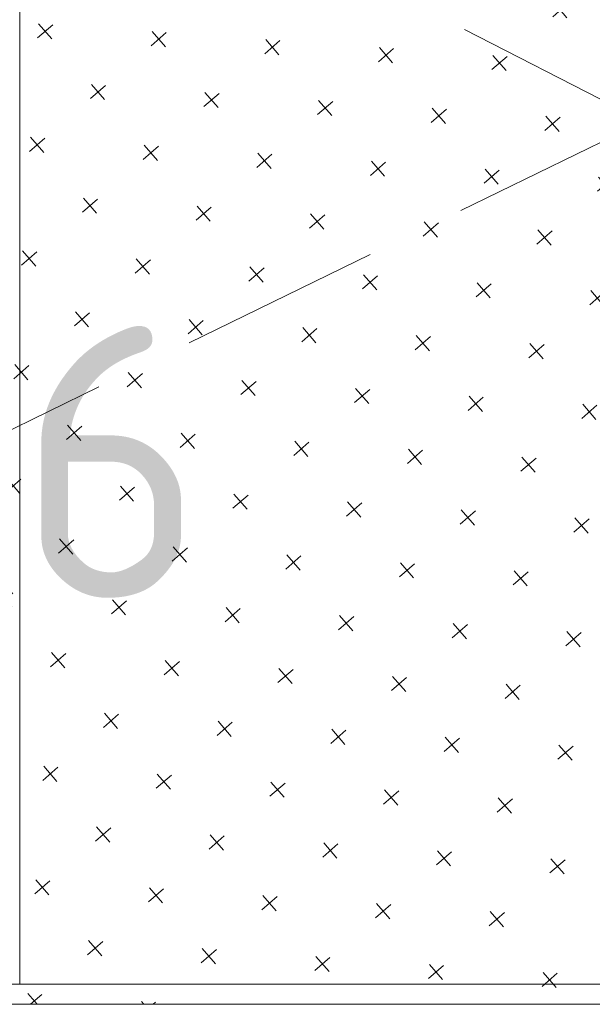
# Model space of a CAD drawing. Header units: millimetres. Extents: x 130528 to 177851, y 51760 to 113805.
# Tile 6 of 88: x 137370 to 137654, y 56030 to 56519. Entities that reach past the tile are written whole.
import ezdxf

# ---------------------------------------------------------------- set-up
doc = ezdxf.new("R2010")
doc.units = ezdxf.units.MM
doc.linetypes.add('Hidden 100.00_ 50.00', pattern=[150, 100, -50])
for name, color, linetype, lineweight, true_color in [('_SA-LAGI', 7, 'Continuous', 9, 0x5b5b5b), ('_SA-LAGI_hatch', 7, 'Continuous', 5, 0x787878), ('_SA-PORAND', 7, 'Continuous', 9, 0x5b5b5b), ('_SA-PORAND_hatch', 254, 'Continuous', 9, 0xbebebe), ('_SA-SANTEHN_trapp', 7, 'Continuous', 0, 0x4c6099), ('_SA-SEIN_hatch', 7, 'Continuous', 0, 0x797979), ('_SA-SEIN_tekst', 250, 'Continuous', 0, 0x333333)]:
    doc.layers.add(name, color=color, linetype=linetype, lineweight=lineweight, true_color=true_color)
doc.styles.add('DIN Pro Medium-Medium', font='txt')

msp = doc.modelspace()

# ---------------------------------------------------------------- hatches: boundary and pattern name
at = {"layer": '_SA-LAGI_hatch', "true_color": 0x3fbfbf}
h = msp.add_hatch(dxfattribs=at)
h.set_pattern_fill('Plus', color=123, scale=40, angle=41, style=0, pattern_type=2)
h.set_pattern_definition([(41, (-3.774, -3.28), (-26.242361, 30.188383), [10, -30]), (131, (3.28, -3.774), (-30.188383, -26.242361), [10, -30])])
h.paths.add_polyline_path([(136470, 56030), (136470, 56930), (137970, 56930), (137970, 56030)], flags=0)

# ---------------------------------------------------------------- linework, layer by layer
at = {"layer": '_SA-LAGI'}
msp.add_lwpolyline([(136470, 56030), (136470, 56930), (137970, 56930), (137970, 56030)], close=True, dxfattribs=at)
at = {"layer": '_SA-PORAND'}
msp.add_lwpolyline([(136470, 56030), (137970, 56030), (137970, 56930), (136470, 56930)], close=True, dxfattribs=at)
msp.add_lwpolyline([(136470, 56030), (137970, 56030), (137970, 56930), (136470, 56930)], close=True, dxfattribs=at)
at = {"layer": '_SA-PORAND_hatch'}
msp.add_lwpolyline([(137370, 56584.23), (137370, 56040), (137670, 56040), (137670, 56920), (137370, 56920)], close=True, dxfattribs=at)
at = {"layer": '_SA-SANTEHN_trapp', "linetype": 'Hidden 100.00_ 50.00'}
msp.add_lwpolyline([(136780, 56030), (137680, 56468.57), (136780, 56930)], dxfattribs=at)
at = {"layer": '_SA-SEIN_hatch'}
msp.add_lwpolyline([(136470, 56040), (137960, 56040), (137960, 56920), (136470, 56920)], dxfattribs=at)

# ---------------------------------------------------------------- texts
at = {"layer": '_SA-SEIN_tekst', "insert": (136559.62, 56817.01), "char_height": 135, "width": 2198.3607, "attachment_point": 1, "style": 'DIN Pro Medium-Medium'}
msp.add_mtext('{\\fDIN Pro;S-20 (Hall)}\\P{\\fDIN Pro;S-13 }\\P{\\fDIN Pro;vt. SAS-116}\\P', dxfattribs=at)

doc.saveas('drawing.dxf')
